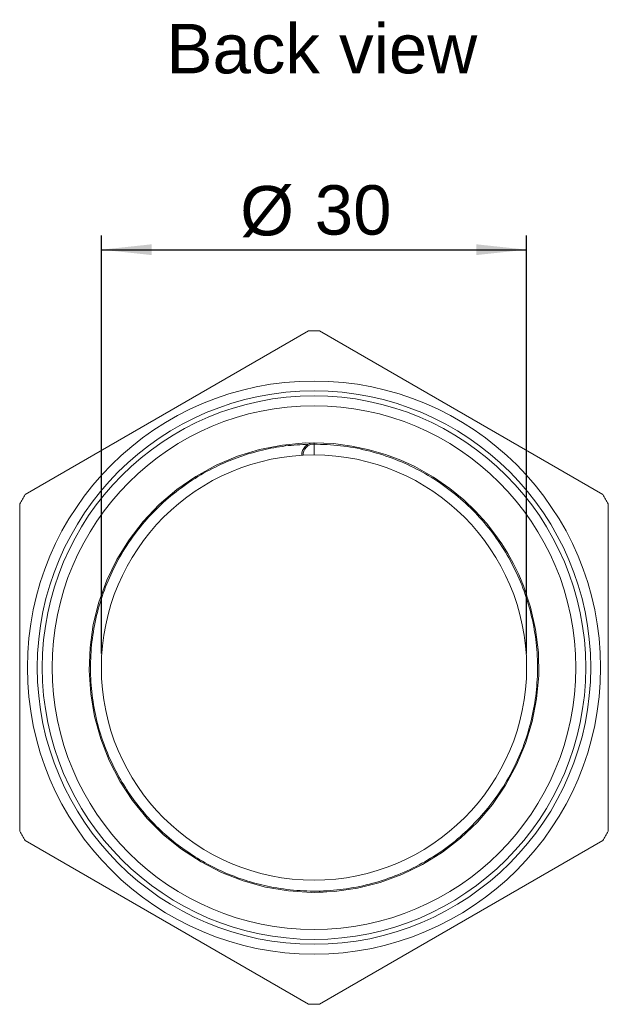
# Model space of a CAD drawing. Header units: millimetres. Extents: x 32 to 271, y 90 to 175.
# Tile 5 of 5: x 229 to 271, y 105 to 175. Entities that reach past the tile are written whole.
import ezdxf

# ---------------------------------------------------------------- set-up
doc = ezdxf.new("R2010")
doc.units = ezdxf.units.MM
doc.layers.add('FORMAT', color=7, linetype='Continuous')
doc.styles.get("Standard").update_dxf_attribs({"font": 'arial.ttf'})

msp = doc.modelspace()

# ---------------------------------------------------------------- linework, layer by layer
at = {"color": 7, "linetype": 'Continuous', "lineweight": 18}
for p, q in [((229.365, 141.084), (249.438, 152.674)), ((250.21, 152.674), (270.283, 141.084)), ((247.582, 144.592), (245.972, 144.279)), ((249.217, 144.739), (247.582, 144.592)), ((250.468, 144.724), (249.217, 144.739)), ((251.197, 144.692), (249.824, 144.752)), ((249.824, 144.752), (249.824, 144.752)), ((249.824, 143.885), (249.824, 144.658)), ((252.505, 144.523), (251.197, 144.692)), ((253.739, 144.261), (252.505, 144.523)), ((244.402, 143.802), (242.891, 143.164)), ((245.972, 144.279), (244.402, 143.802)), ((254.895, 143.922), (253.739, 144.261)), ((255.969, 143.518), (254.895, 143.922)), ((242.891, 143.164), (241.453, 142.373)), ((256.961, 143.064), (255.969, 143.518)), ((258.294, 142.313), (256.961, 143.064)), ((241.453, 142.373), (240.103, 141.439)), ((259.447, 141.515), (258.294, 142.313)), ((240.103, 141.439), (238.855, 140.373)), ((260.43, 140.704), (259.447, 141.515)), ((228.979, 117.238), (228.979, 140.416)), ((238.855, 140.373), (237.725, 139.184)), ((261.258, 139.91), (260.43, 140.704)), ((270.669, 140.416), (270.669, 117.238)), ((262.032, 139.053), (261.258, 139.91)), ((237.725, 139.184), (236.725, 137.884)), ((262.643, 138.277), (262.032, 139.053)), ((263.119, 137.595), (262.643, 138.277)), ((236.725, 137.884), (235.864, 136.487)), ((263.547, 136.907), (263.119, 137.595)), ((263.95, 136.18), (263.547, 136.907)), ((235.864, 136.487), (235.149, 135.01)), ((264.322, 135.415), (263.95, 136.18)), ((264.66, 134.611), (264.322, 135.415)), ((235.149, 135.01), (234.589, 133.467)), ((265.159, 133.118), (264.66, 134.611)), ((234.589, 133.467), (234.192, 131.876)), ((265.519, 131.528), (265.159, 133.118)), ((234.192, 131.876), (233.963, 130.251)), ((265.714, 129.899), (265.519, 131.528)), ((233.963, 130.251), (233.902, 128.611)), ((265.739, 128.259), (265.714, 129.899)), ((233.902, 128.611), (234.007, 126.974)), ((265.594, 126.624), (265.739, 128.259)), ((234.007, 126.974), (234.281, 125.356)), ((265.285, 125.012), (265.594, 126.624)), ((234.281, 125.356), (234.72, 123.776)), ((264.811, 123.441), (265.285, 125.012)), ((234.72, 123.776), (235.322, 122.249)), ((264.178, 121.928), (264.811, 123.441)), ((235.322, 122.249), (236.076, 120.792)), ((263.391, 120.489), (264.178, 121.928)), ((236.076, 120.792), (236.975, 119.419)), ((262.46, 119.137), (263.391, 120.489)), ((236.975, 119.419), (238.01, 118.146)), ((261.397, 117.888), (262.46, 119.137)), ((238.01, 118.146), (239.172, 116.988)), ((260.211, 116.754), (261.397, 117.888)), ((249.438, 104.98), (229.365, 116.569)), ((239.172, 116.988), (240.448, 115.956)), ((270.283, 116.569), (250.21, 104.98)), ((258.914, 115.75), (260.211, 116.754)), ((240.448, 115.956), (241.822, 115.059)), ((257.519, 114.885), (258.914, 115.75)), ((241.822, 115.059), (243.281, 114.308)), ((256.043, 114.168), (257.519, 114.885)), ((243.281, 114.308), (244.809, 113.711)), ((244.809, 113.711), (246.391, 113.276)), ((254.502, 113.604), (256.043, 114.168)), ((246.391, 113.276), (248.01, 113.007)), ((248.01, 113.007), (249.648, 112.904)), ((251.287, 112.969), (252.911, 113.203)), ((252.911, 113.203), (254.502, 113.604)), ((249.648, 112.904), (251.287, 112.969)), ((249.824, 112.902), (250.469, 112.931))]:
    msp.add_line(p, q, dxfattribs=at)
for radius in [20.3, 19.6, 19.25, 18.55, 15.059]:
    msp.add_circle((249.824, 128.827), radius, dxfattribs=at)
for centre, radius, start, end in [((249.824, 128.827), 23.85, 89.07266, 90.92734), ((249.824, 143.885), 0.866, 90.01803, 181.6646), ((249.824, 143.885), 0.773, 90, 181.47027), ((249.824, 128.827), 23.85, 149.07266, 150.92734), ((249.824, 128.827), 23.85, 29.07266, 30.92734), ((249.824, 128.827), 23.85, 209.07266, 210.92734), ((249.824, 128.827), 23.85, 329.07266, 330.92734), ((249.824, 128.827), 23.85, 269.07266, 270.92734)]:
    msp.add_arc(centre, radius, start, end, dxfattribs=at)
at = {"color": 8, "linetype": 'Continuous', "lineweight": 18}
msp.add_open_spline([(249.824, 144.658), (250.453, 144.636), (251.711, 144.592), (253.571, 144.241), (255.379, 143.691), (257.108, 142.927), (258.732, 141.96), (260.23, 140.805), (261.581, 139.483), (262.767, 138.01), (263.767, 136.406), (264.567, 134.693), (265.16, 132.898), (265.538, 131.045), (265.69, 129.161), (265.615, 127.272), (265.318, 125.404), (264.803, 123.585), (264.074, 121.841), (263.14, 120.197), (262.018, 118.675), (260.726, 117.295), (259.278, 116.079), (257.694, 115.048), (255.998, 114.21), (254.217, 113.578), (252.373, 113.162), (250.491, 112.972), (248.601, 113.007), (246.806, 113.253), (245.126, 113.677), (243.575, 114.249), (242.092, 114.981), (240.692, 115.861), (239.391, 116.881), (238.203, 118.031), (237.143, 119.301), (236.178, 120.739), (235.34, 122.346), (234.669, 124.113), (234.217, 125.949), (233.988, 127.826), (233.981, 129.717), (234.197, 131.595), (234.637, 133.433), (235.295, 135.206), (236.157, 136.889), (237.211, 138.458), (238.445, 139.89), (239.844, 141.163), (241.382, 142.262), (242.97, 143.134), (244.572, 143.794), (246.159, 144.255), (247.785, 144.561), (248.884, 144.622), (249.434, 144.652)], degree=3, knots=[0, 0, 0, 0, 0.019047, 0.038097, 0.057144, 0.076186, 0.095229, 0.114279, 0.133331, 0.152379, 0.171423, 0.190471, 0.209522, 0.228568, 0.247611, 0.266659, 0.285711, 0.304759, 0.323802, 0.342849, 0.3619, 0.380949, 0.399992, 0.419038, 0.438089, 0.457139, 0.476183, 0.495228, 0.514278, 0.533329, 0.549996, 0.566661, 0.58333, 0.600003, 0.616673, 0.633338, 0.650005, 0.666675, 0.685727, 0.704773, 0.723816, 0.742865, 0.761916, 0.780964, 0.800006, 0.819054, 0.838105, 0.857154, 0.876197, 0.895243, 0.914295, 0.933344, 0.950009, 0.966676, 0.983346, 1, 1, 1, 1], dxfattribs=at)
at = {"color": 7, "linetype": 'Continuous', "lineweight": 18}
msp.add_open_spline([(249.824, 144.658), (249.824, 144.715), (249.824, 144.752), (249.824, 144.752)], degree=3, dxfattribs=at)
at = {"layer": 'FORMAT'}
for p, q in [((234.765, 129.827), (234.765, 159.429)), ((264.882, 129.827), (264.882, 159.429)), ((234.765, 158.429), (264.882, 158.429))]:
    msp.add_line(p, q, dxfattribs=at)
for points in [[(234.765, 158.429), (238.321, 158.048), (238.321, 158.81)], [(264.882, 158.429), (261.326, 158.81), (261.326, 158.048)]]:
    msp.add_solid(points, dxfattribs=at)

# ---------------------------------------------------------------- texts
at = {"layer": 'FORMAT', "linetype": 'Continuous'}
msp.add_text('Back view', height=3.5, dxfattribs=at).set_placement((239.374, 170.919))
at = {"layer": 'FORMAT', "char_height": 3.5, "attachment_point": 1}
for s, insert in [('%%c', (244.598, 162.941)), ('30', (249.877, 162.994))]:
    msp.add_mtext(s, dxfattribs=dict(at, insert=insert))

doc.saveas('drawing.dxf')
